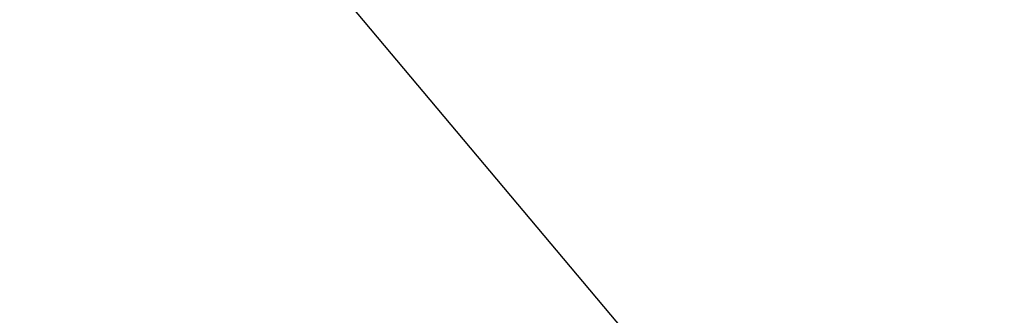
# Model space of a CAD drawing. Extents: x 10527 to 38813, y 13847 to 37526.
# Tile 170 of 256: x 35374.6937 to 35374.8289, y 36383.6152 to 36383.6558. Entities that reach past the tile are written whole.
import ezdxf

# ---------------------------------------------------------------- set-up
doc = ezdxf.new("R2010")
doc.units = 0
doc.header["$LTSCALE"] = 0.5
doc.header["$MEASUREMENT"] = 0
doc.linetypes.add('Д_ТРОТ_ТРУБА', pattern=[3, 1.5, -1.5])
doc.layers.add('(025) Дорога', color=7, linetype='Continuous')
doc.layers.add('.', color=7, linetype='Continuous', lineweight=15)

# ---------------------------------------------------------------- blocks, each defined once
blk = doc.blocks.new('gergrgrre')
at = {"layer": '(025) Дорога', "linetype": 'Д_ТРОТ_ТРУБА', "flags": 128}
blk.add_lwpolyline([(360034.85868, 4200791.39214), (360036.73252, 4200790.50116), (360038.76123, 4200786.5526), (360042.50112, 4200778.43328), (360055.49158, 4200753.98786), (360078.80293, 4200711.41078), (360116.36904, 4200649.91548), (360150.8, 4200586.24), (360165.68243, 4200563.025), (360179.515, 4200545.24), (360209.98925, 4200509.4609), (360265.27, 4200443.63), (360306.02616, 4200398.77813), (360384.56482, 4200319.74008), (360425.36654, 4200280.59219), (360454.08745, 4200253.7751), (360461.59627, 4200243.16731), (360473.35616, 4200225.78194), (360486.07235, 4200211.83315), (360495.23317, 4200201.29455)], dxfattribs=at)

msp = doc.modelspace()

# ---------------------------------------------------------------- hatches: boundary and pattern name
at = {"layer": '.', "ltscale": 0.149071}
h = msp.add_hatch(color=256, dxfattribs=at)
h.dxf.hatch_style = 1
h.set_gradient(color1=(255, 255, 255), tint=1)
h.paths.add_polyline_path([(35043.29711, 36082.01318), (36343.29711, 36082.01318), (36343.29711, 37217.01318), (35043.29711, 37217.01318)])
h.paths.add_polyline_path([(35058.29711, 37202.01318), (36328.29711, 37202.01318), (36328.29711, 36097.01318), (35058.29711, 36097.01318)], flags=16)

# ---------------------------------------------------------------- block references
at = {"linetype": 'Continuous'}
msp.add_blockref('gergrgrre', (-324846.94365, -4164111.8779), dxfattribs=at)

doc.saveas('drawing.dxf')
